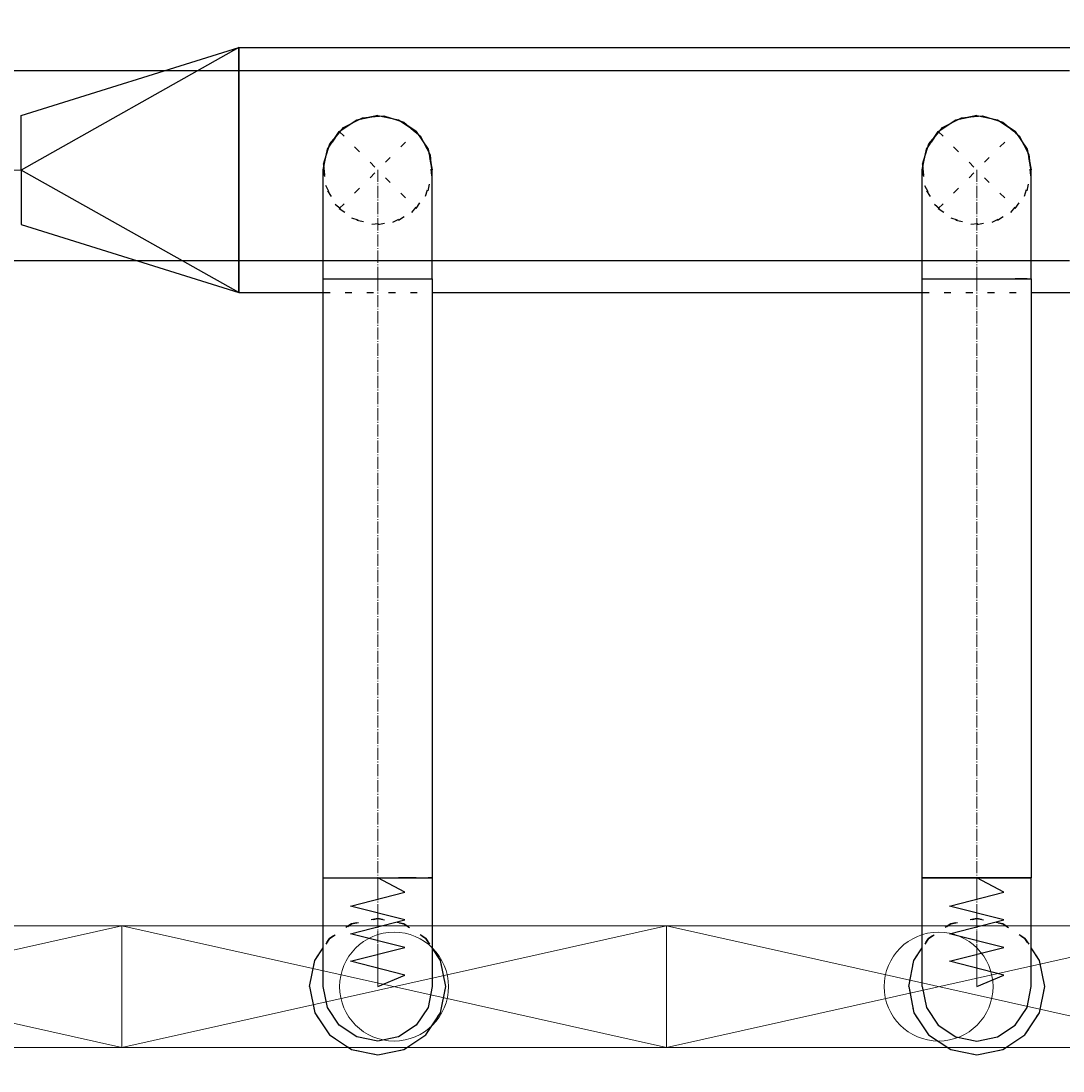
# Model space of a CAD drawing. Header units: centimetres. Extents: x -149939 to 48626, y -46000 to 152985.
# Tile 138 of 256: x -13245 to -11332, y 37841 to 39770. Entities that reach past the tile are written whole.
import ezdxf

# ---------------------------------------------------------------- set-up
doc = ezdxf.new("R2010")
doc.units = ezdxf.units.CM
doc.header["$LTSCALE"] = 50
doc.header["$PDMODE"] = 35
doc.header["$PDSIZE"] = 0.1
for name, pattern in [('CADVENT_CENTERLINE', [9.9, 7.4, -1, 0.5, -1]), ('CADVENT_HIDDEN', [0.8, 0.25, -0.55]), ('Kondygnacja  -0_5$0$HIDDEN', [9.525, 6.35, -3.175]), ('Kondygnacja  -0_5$0$HIDDEN2', [4.7625, 3.175, -1.5875])]:
    doc.linetypes.add(name, pattern=pattern)
doc.layers.get('0').update_dxf_attribs({"color": 8})
doc.layers.get('DEFPOINTS').update_dxf_attribs({"color": 8})
for name, color, linetype in [('01-103-Went PP_poziom-0_5$0$L_Nawiew', 7, 'Continuous'), ('bgde-nawiewDETAILS', 1, 'Continuous'), ('bgde-nawiewEXP', 7, 'Continuous'), ('bgde-nawiewHIDDEN', 250, 'Continuous'), ('Kondygnacja  -0_5$0$ARCH_KONSTR_POWYŻEJ RZUTU', 8, 'Kondygnacja  -0_5$0$HIDDEN'), ('Kondygnacja  -0_5$0$ARCH_KONSTR_POWYŻEJ RZUTU_IST', 8, 'Kondygnacja  -0_5$0$HIDDEN2')]:
    doc.layers.add(name, color=color, linetype=linetype)
for name, color, linetype, lineweight in [('bgde-nawiewCEN', 7, 'Continuous', 13), ('bgde_nawiewnik', 11, 'Continuous', 5), ('Kondygnacja  -0_5$0$ARCH_INFO_WYMIARY', 8, 'Continuous', 9)]:
    doc.layers.add(name, color=color, linetype=linetype, lineweight=lineweight)
doc.styles.add('Kondygnacja  -0_5$0$Romans', font='Romans.shx', dxfattribs={"width": 0.7})
doc.dimstyles.new('Kondygnacja  -0_5$0$Wymiary 1-100', dxfattribs={"dimtxt": 12, "dimasz": 10, "dimexe": 5, "dimexo": 0, "dimgap": 4, "dimtad": 1, "dimrnd": 0.5, "dimzin": 12, "dimdsep": 46, "dimtxsty": 'Kondygnacja  -0_5$0$Romans', "dimblk": 'Kondygnacja  -0_5$0$_Oblique', "dimcen": 10, "dimdle": 10, "dimclrt": 55, "dimazin": 0, "dimtfac": 1, "dimtmove": 1, "dimatfit": 3, "dimfxl": 8, "dimfxlon": 1, "dimtolj": 1, "dimtzin": 0, "dimarcsym": 0})

# ---------------------------------------------------------------- blocks, each defined once
blk = doc.blocks.new('Kondygnacja  -0_5$0$konstrukcja istniejąca -0.5')
at = {"layer": 'Kondygnacja  -0_5$0$ARCH_KONSTR_POWYŻEJ RZUTU_IST', "ltscale": 10, "elevation": 0}
for points in [[(9938, 8467.89), (10982, 8467.89)], [(10982, 8432.89), (9938, 8432.89)]]:
    blk.add_lwpolyline(points, dxfattribs=at)
blk = doc.blocks.new('Kondygnacja  -0_5$0$_Oblique')
at = {"color": 0, "linetype": 'ByBlock', "lineweight": -2}
blk.add_line((-0.5, -0.5), (0.5, 0.5), dxfattribs=at)
blk = doc.blocks.new('*D212')
at = {"layer": 'DEFPOINTS', "color": 0}
for p in [(-30586.3, 81900), (-30681.1, 12489.5), (9064, 12489.5)]:
    blk.add_point(p, dxfattribs=at)
at = {"layer": 'Kondygnacja  -0_5$0$ARCH_INFO_WYMIARY', "color": 0, "lineweight": -2}
for p, q in [((-30681.1, 81910), (-30681.1, 12479.5)), ((-30673.1, 81900), (-30686.1, 81900)), ((-30673.1, 12489.5), (-30686.1, 12489.5))]:
    blk.add_line(p, q, dxfattribs=at)
at = {"layer": 'Kondygnacja  -0_5$0$ARCH_INFO_WYMIARY', "color": 0, "linetype": 'ByBlock', "lineweight": -2, "xscale": 10, "yscale": 10, "zscale": 10}
for p, rotation in [((-30681.1, 81900), 90), ((-30681.1, 12489.5), 270)]:
    blk.add_blockref('Kondygnacja  -0_5$0$_Oblique', p, dxfattribs=dict(at, rotation=rotation))
at = {"layer": 'Kondygnacja  -0_5$0$ARCH_INFO_WYMIARY', "color": 55, "insert": (-30691.1, 47194.8), "char_height": 12, "attachment_point": 5, "rotation": 90, "style": 'Kondygnacja  -0_5$0$Romans'}
blk.add_mtext('\\A1;69410.5', dxfattribs=at)
blk = doc.blocks.new('A$C066D7839')
at = {"layer": 'bgde_nawiewnik', "color": 7}
for p, q in [((-50, -11.15), (-50, 11.15)), ((-50, 11.15), (50, 11.15)), ((-50, -11.15), (50, 11.15)), ((50, -11.15), (-50, 11.15)), ((50, 11.15), (50, -11.15)), ((50, -11.15), (-50, -11.15))]:
    blk.add_line(p, q, dxfattribs=at)
blk.add_circle((0, 0), 10, dxfattribs=at)

msp = doc.modelspace()

# ---------------------------------------------------------------- linework, layer by layer
at = {"layer": 'bgde-nawiewCEN', "linetype": 'CADVENT_CENTERLINE', "ltscale": 0.06}
for p, q in [((-13245.031, 39495.952), (-13340.031, 39495.952)), ((-12590.031, 39296.017), (-12590.031, 39496.017)), ((-11490.031, 39296.017), (-11490.031, 39496.017)), ((-12590.031, 39295.952), (-12590.031, 38196.041)), ((-11490.031, 39295.952), (-11490.031, 38196.041)), ((-12590.031, 38196.041), (-12590.031, 38177.345)), ((-11490.031, 38196.041), (-11490.031, 38177.345)), ((-12590.031, 38177.345), (-12590.031, 38126.234)), ((-11490.031, 38177.345), (-11490.031, 38126.234)), ((-12590.031, 38126.234), (-12590.031, 38098.441)), ((-11490.031, 38126.234), (-11490.031, 38098.441)), ((-12590.031, 38098.441), (-12590.031, 38074.915)), ((-11490.031, 38098.441), (-11490.031, 38074.915)), ((-12590.031, 38074.915), (-12590.031, 38055.3)), ((-11490.031, 38074.915), (-11490.031, 38055.3)), ((-12590.031, 38055.3), (-12590.031, 38039.241)), ((-11490.031, 38055.3), (-11490.031, 38039.241)), ((-12590.031, 38039.241), (-12590.031, 38026.382)), ((-11490.031, 38039.241), (-11490.031, 38026.382)), ((-12590.031, 38026.382), (-12590.031, 38016.367)), ((-12590.031, 38016.367), (-12590.031, 38008.841)), ((-11490.031, 38026.382), (-11490.031, 38016.367)), ((-11490.031, 38016.367), (-11490.031, 38008.841)), ((-12590.031, 38008.841), (-12590.031, 38003.448)), ((-12590.031, 38003.448), (-12590.031, 37999.834)), ((-12590.031, 37999.834), (-12590.031, 37997.641)), ((-12590.031, 37997.641), (-12590.031, 37996.515)), ((-12590.031, 37996.515), (-12590.031, 37996.041)), ((-11490.031, 38008.841), (-11490.031, 38003.448)), ((-11490.031, 38003.448), (-11490.031, 37999.834)), ((-11490.031, 37999.834), (-11490.031, 37997.641)), ((-11490.031, 37997.641), (-11490.031, 37996.515)), ((-11490.031, 37996.515), (-11490.031, 37996.041))]:
    msp.add_line(p, q, dxfattribs=at)
at = {"layer": 'bgde-nawiewDETAILS', "linetype": 'CADVENT_HIDDEN'}
for p, q in [((-12660.742, 39425.306), (-12519.321, 39566.728)), ((-12660.742, 39566.728), (-12519.321, 39425.306)), ((-11560.742, 39425.306), (-11419.321, 39566.728)), ((-11560.742, 39566.728), (-11419.321, 39425.306))]:
    msp.add_line(p, q, dxfattribs=at)
at = {"layer": 'bgde-nawiewEXP', "linetype": 'Continuous'}
for points in [[(-13245.031, 39495.952), (-13245.031, 39595.952), (-12845.031, 39720.952)], [(-12845.032, 39720.952), (-12845.032, 39720.952)], [(-13245.031, 39395.952), (-12845.031, 39270.952), (-13245.031, 39495.952), (-13245.031, 39403.564)], [(-12845.03, 39270.952), (-12845.03, 39270.952)], [(-12690.031, 38126.234), (-12690.031, 38196.041), (-12497.643, 38196.041), (-12497.643, 38196.041), (-12490.031, 38196.041), (-12490.031, 37996.041), (-12497.643, 37957.773), (-12519.321, 37925.33), (-12551.763, 37903.653), (-12590.031, 37896.041), (-12628.3, 37903.653), (-12660.742, 37925.33), (-12682.419, 37957.773), (-12690.031, 37996.041), (-12690.031, 38098.441)]]:
    msp.add_lwpolyline(points, close=True, dxfattribs=at)
for points in [[(-12845.032, 39720.952), (-1249.893, 39721.004)], [(-12845.032, 39720.952), (-12845.032, 39720.952)], [(-12845.032, 39720.952), (-12845.03, 39270.952), (-12845.03, 39270.952), (-12845.031, 39491.232)], [(-12845.031, 39270.952), (-12845.031, 39720.952)], [(-12660.742, 39566.728), (-12628.3, 39588.405), (-12590.031, 39596.017), (-12612.812, 39591.486)], [(-12657.635, 39568.014), (-12652.545, 39574.068), (-12617.918, 39592.05), (-12594.777, 39594.051)], [(-12590.031, 39596.017), (-12551.763, 39588.405), (-12545.186, 39584.011)], [(-12590.031, 39596.017), (-12551.763, 39588.405), (-12519.321, 39566.728), (-12538.633, 39579.632)], [(-12586.925, 39594.73), (-12579.045, 39595.412), (-12541.844, 39583.641), (-12524.067, 39568.693)], [(-11560.742, 39566.728), (-11528.3, 39588.405), (-11490.031, 39596.017), (-11513.192, 39591.41)], [(-11557.718, 39567.98), (-11552.819, 39573.848), (-11518.255, 39591.952), (-11494.735, 39594.069)], [(-11490.031, 39596.017), (-11451.763, 39588.405), (-11445.407, 39584.158)], [(-11490.031, 39596.017), (-11451.763, 39588.405), (-11419.321, 39566.728), (-11438.955, 39579.847)], [(-11487.007, 39594.764), (-11479.394, 39595.449), (-11442.152, 39583.81), (-11424.024, 39568.676)], [(-12660.742, 39566.728), (-12628.3, 39588.405), (-12620.542, 39589.948)], [(-11560.742, 39566.728), (-11528.3, 39588.405), (-11520.802, 39589.896)], [(-12690.031, 39496.017), (-12682.419, 39534.285), (-12660.742, 39566.728), (-12673.646, 39547.415)], [(-12689.426, 39507.004), (-12677.656, 39544.204), (-12662.708, 39561.982)], [(-12519.321, 39566.728), (-12497.643, 39534.285), (-12496.1, 39526.528)], [(-12519.321, 39566.728), (-12497.643, 39534.285), (-12490.031, 39496.017)], [(-12518.034, 39563.621), (-12511.98, 39558.531), (-12493.998, 39523.903), (-12491.997, 39500.763)], [(-11590.031, 39496.017), (-11582.419, 39534.285), (-11560.742, 39566.728), (-11573.862, 39547.093)], [(-11589.464, 39506.655), (-11577.824, 39543.896), (-11562.69, 39562.024)], [(-11419.321, 39566.728), (-11397.643, 39534.285), (-11396.152, 39526.788)], [(-11419.321, 39566.728), (-11397.643, 39534.285), (-11390.031, 39496.017), (-11394.638, 39519.178)], [(-11418.068, 39563.703), (-11412.2, 39558.804), (-11394.097, 39524.24), (-11391.98, 39500.721)], [(-12690.031, 39296.017), (-12690.031, 39496.017), (-12682.419, 39534.285), (-12678.025, 39540.862)], [(-11590.031, 39296.017), (-11590.031, 39496.017), (-11582.419, 39534.285), (-11578.172, 39540.641)], [(-12690.031, 39296.017), (-12490.031, 39296.017), (-12490.031, 39496.017), (-12494.563, 39518.797)], [(-12689.426, 39507.004), (-12688.745, 39499.124)], [(-11589.464, 39506.655), (-11588.779, 39499.041)], [(-11397.643, 39296.017), (-11390.031, 39296.017), (-11390.031, 39496.017)], [(-12690.031, 38196.041), (-12690.031, 39295.952), (-12490.031, 39295.952), (-12490.031, 38196.041), (-12497.643, 38196.041)], [(-11590.031, 39296.017), (-11397.643, 39296.017)], [(-11590.031, 37996.041), (-11582.419, 37957.773), (-11560.742, 37925.33), (-11528.3, 37903.653), (-11490.031, 37896.041), (-11451.763, 37903.653), (-11419.321, 37925.33), (-11397.643, 37957.773), (-11390.031, 37996.041), (-11390.031, 38196.041), (-11490.031, 38196.041), (-11490.031, 38196.041), (-11590.031, 38196.041), (-11590.031, 39295.952), (-11397.643, 39295.952)], [(-11397.643, 39296.017), (-11419.321, 39296.017)], [(-11397.643, 39295.952), (-11419.321, 39295.952)], [(-11397.643, 39295.952), (-11390.031, 39295.952), (-11390.031, 38196.041), (-11397.643, 38196.041)], [(-12845.03, 39270.952), (-12690.031, 39270.953)], [(-12490.031, 39270.954), (-11590.031, 39270.958)], [(-11390.031, 39270.959), (-10367.431, 39270.963)], [(-12690.031, 38196.041), (-12519.321, 38196.041)], [(-12519.321, 38196.041), (-12551.763, 38196.041)], [(-12519.321, 38196.041), (-12497.643, 38196.041), (-12497.643, 38196.041), (-12490.031, 38196.041)], [(-11590.031, 37996.041), (-11590.031, 38196.041), (-11451.763, 38196.041), (-11451.763, 38196.041), (-11397.643, 38196.041)], [(-11397.643, 38196.041), (-11419.321, 38196.041)], [(-11397.643, 38196.041), (-11390.031, 38196.041)], [(-12715.031, 37996.041), (-12705.516, 37948.206), (-12678.42, 37907.653), (-12637.867, 37880.556), (-12590.031, 37871.041), (-12542.196, 37880.556), (-12501.643, 37907.653), (-12474.546, 37948.206), (-12465.031, 37996.041), (-12474.546, 38043.877), (-12490.031, 38067.051)], [(-12715.031, 37996.041), (-12705.516, 38043.877), (-12690.031, 38067.051)], [(-11615.031, 37996.041), (-11605.516, 37948.206), (-11578.42, 37907.653), (-11537.867, 37880.556), (-11490.031, 37871.041), (-11442.196, 37880.556), (-11401.643, 37907.653), (-11374.546, 37948.206), (-11365.031, 37996.041), (-11374.546, 38043.877), (-11390.031, 38067.051)], [(-11615.031, 37996.041), (-11605.516, 38043.877), (-11590.031, 38067.051)]]:
    msp.add_lwpolyline(points, dxfattribs=at)
at = {"layer": 'bgde-nawiewEXP'}
for points in [[(-12590.031, 37996.041), (-12540.031, 38017.339), (-12640.031, 38042.701), (-12540.031, 38067.921), (-12640.031, 38093.206), (-12540.031, 38118.741), (-12640.031, 38144.1), (-12540.031, 38169.559), (-12590.031, 38196.041)], [(-11490.031, 37996.041), (-11440.031, 38017.339), (-11540.031, 38042.701), (-11440.031, 38067.921), (-11540.031, 38093.206), (-11440.031, 38118.741), (-11540.031, 38144.1), (-11440.031, 38169.559), (-11490.031, 38196.041)]]:
    msp.add_lwpolyline(points, dxfattribs=at)
at = {"layer": 'bgde-nawiewHIDDEN', "linetype": 'CADVENT_HIDDEN'}
for points in [[(-12845.032, 39720.952), (-12845.031, 39491.232)], [(-12594.777, 39594.051), (-12586.925, 39594.73)], [(-11494.735, 39594.069), (-11487.007, 39594.764)], [(-12620.542, 39589.948), (-12612.812, 39591.486)], [(-12545.186, 39584.011), (-12538.633, 39579.632)], [(-11520.802, 39589.896), (-11513.192, 39591.41)], [(-11445.407, 39584.158), (-11438.955, 39579.847)], [(-12662.708, 39561.982), (-12657.635, 39568.014)], [(-12524.067, 39568.693), (-12518.034, 39563.621)], [(-11562.69, 39562.024), (-11557.718, 39567.98)], [(-11424.024, 39568.676), (-11418.068, 39563.703)], [(-12678.025, 39540.862), (-12673.646, 39547.415)], [(-11578.172, 39540.641), (-11573.862, 39547.093)], [(-12496.1, 39526.528), (-12494.563, 39518.797)], [(-11396.152, 39526.788), (-11394.638, 39519.178)], [(-12688.745, 39499.124), (-12686.064, 39468.131), (-12668.083, 39433.503), (-12638.218, 39408.393), (-12601.018, 39396.622), (-12562.145, 39399.984), (-12527.517, 39417.966), (-12502.407, 39447.83), (-12490.637, 39485.03), (-12491.997, 39500.763)], [(-11588.779, 39499.041), (-11585.966, 39467.794), (-11567.863, 39433.229), (-11537.911, 39408.224), (-11500.669, 39396.584), (-11461.808, 39400.082), (-11427.244, 39418.185), (-11402.239, 39448.138), (-11390.599, 39485.379), (-11391.98, 39500.721)], [(-12690.031, 39496.017), (-12682.419, 39457.749), (-12660.742, 39425.306), (-12628.3, 39403.629), (-12590.031, 39396.017), (-12551.763, 39403.629), (-12519.321, 39425.306), (-12497.643, 39457.749), (-12490.031, 39496.017)], [(-11590.031, 39496.017), (-11582.419, 39457.749), (-11560.742, 39425.306), (-11528.3, 39403.629), (-11490.031, 39396.017), (-11451.763, 39403.629), (-11419.321, 39425.306), (-11397.643, 39457.749), (-11390.031, 39496.017)], [(-12690.031, 39270.953), (-12490.031, 39270.954)], [(-11590.031, 39270.958), (-11390.031, 39270.959)], [(-12715.031, 37996.041), (-12705.516, 37948.206), (-12678.42, 37907.653), (-12637.867, 37880.556), (-12590.031, 37871.041), (-12542.196, 37880.556), (-12501.643, 37907.653), (-12474.546, 37948.206), (-12465.031, 37996.041), (-12474.546, 38043.877), (-12501.643, 38084.429), (-12542.196, 38111.526), (-12590.031, 38121.041), (-12637.867, 38111.526), (-12678.42, 38084.429), (-12690.031, 38067.051)], [(-12715.031, 37996.041), (-12705.516, 38043.877), (-12678.42, 38084.429), (-12637.867, 38111.526), (-12590.031, 38121.041), (-12542.196, 38111.526), (-12501.643, 38084.429), (-12490.031, 38067.051)], [(-11615.031, 37996.041), (-11605.516, 37948.206), (-11578.42, 37907.653), (-11537.867, 37880.556), (-11490.031, 37871.041), (-11442.196, 37880.556), (-11401.643, 37907.653), (-11374.546, 37948.206), (-11365.031, 37996.041), (-11374.546, 38043.877), (-11401.643, 38084.429), (-11442.196, 38111.526), (-11490.031, 38121.041), (-11537.867, 38111.526), (-11578.42, 38084.429), (-11590.031, 38067.051)], [(-11615.031, 37996.041), (-11605.516, 38043.877), (-11578.42, 38084.429), (-11537.867, 38111.526), (-11490.031, 38121.041), (-11442.196, 38111.526), (-11401.643, 38084.429), (-11390.031, 38067.051)]]:
    msp.add_lwpolyline(points, dxfattribs=at)

# ---------------------------------------------------------------- block references
at = {"layer": '01-103-Went PP_poziom-0_5$0$L_Nawiew', "xscale": 10, "yscale": 10, "zscale": 10}
for p in [(-13560.036, 37996.041, -359.816), (-12560.036, 37996.041, -359.816), (-11560.036, 37996.041, -359.816)]:
    msp.add_blockref('A$C066D7839', p, dxfattribs=at)
at = {"layer": 'Kondygnacja  -0_5$0$ARCH_KONSTR_POWYŻEJ RZUTU', "xscale": 10, "yscale": 10, "zscale": 10}
msp.add_blockref('Kondygnacja  -0_5$0$konstrukcja istniejąca -0.5', (-121140, -45000), dxfattribs=at)

# ---------------------------------------------------------------- dimensions: what is measured, and where the dimension line sits
at = {"layer": 'Kondygnacja  -0_5$0$ARCH_INFO_WYMIARY'}
dim = msp.add_linear_dim(base=(-30681.114, 12489.5), p1=(-30586.301, 81900), p2=(9064, 12489.5), angle=90, dimstyle='Kondygnacja  -0_5$0$Wymiary 1-100', dxfattribs=at)
dim.commit()
dim.dimension.update_dxf_attribs({"geometry": '*D212', "text_midpoint": (-30691.114, 47194.75)})

doc.saveas('drawing.dxf')
